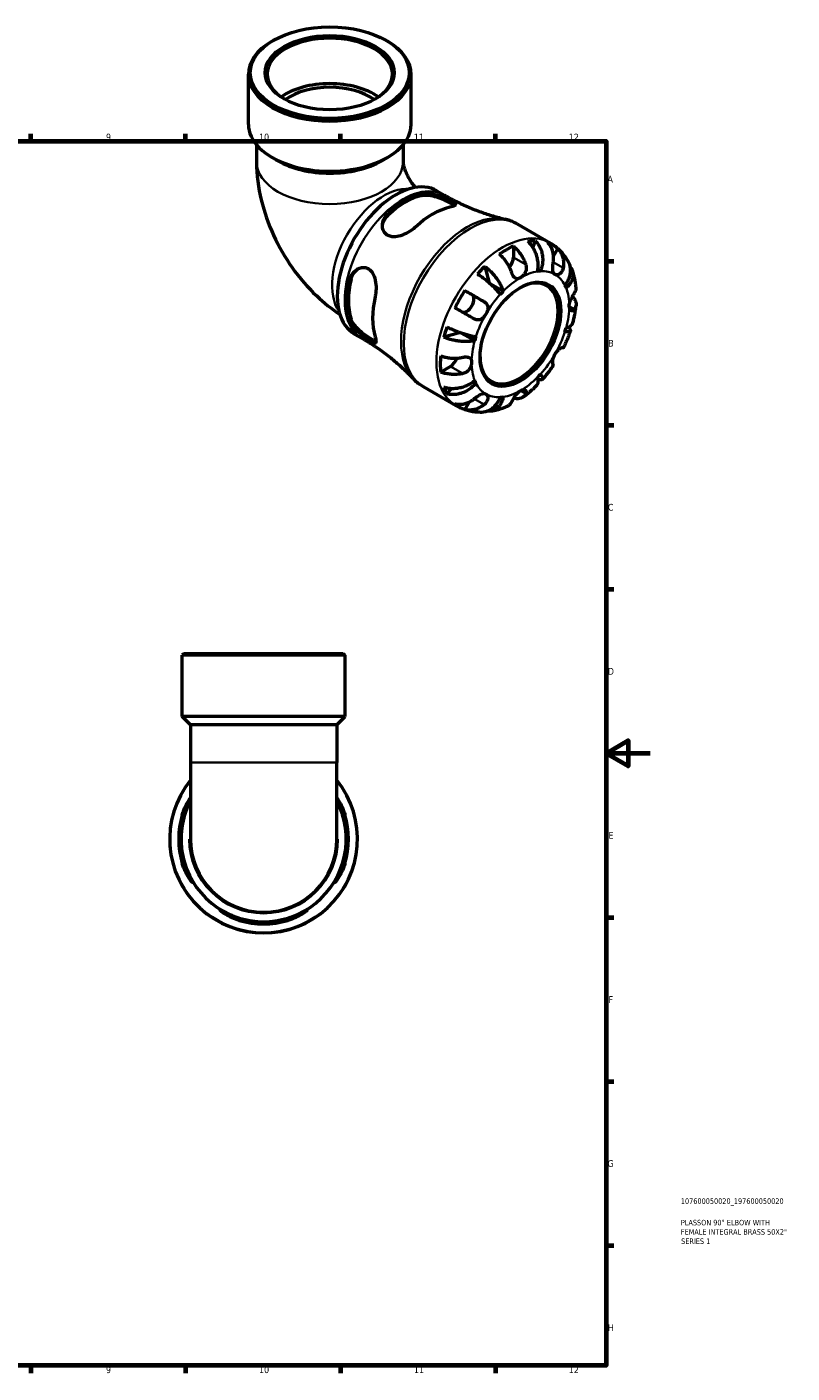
# Model space of a CAD drawing. Header units: millimetres. Extents: x 0 to 905, y -216 to 626.
# Tile 4 of 4: x 559 to 905, y 17 to 626. Entities that reach past the tile are written whole.
import ezdxf

# ---------------------------------------------------------------- set-up
doc = ezdxf.new("R2010")
doc.units = ezdxf.units.MM
for name, color, linetype, lineweight in [('Border (ANSI)', 7, 'Continuous', 70), ('Title (ISO)', 7, 'Continuous', 50), ('Visible (ANSI)', 7, 'Continuous', 50), ('Visible Narrow (ANSI)', 7, 'Continuous', 35)]:
    doc.layers.add(name, color=color, linetype=linetype, lineweight=lineweight)
doc.styles.add('Note Text (ANSI)', font='tahoma.ttf')
doc.styles.add('Note Text (ISO)', font='tahoma.ttf')

# ---------------------------------------------------------------- blocks, each defined once
blk = doc.blocks.new('Borders Default Border')
at = {"layer": 'Border (ANSI)'}
for p, q in [((560.67, 574), (560.67, 577.45)), ((630.75, 574), (630.75, 577.45)), ((700.83, 574), (700.83, 577.45)), ((770.92, 574), (770.92, 577.45)), ((821, 519.75), (824.45, 519.75)), ((821, 445.5), (824.45, 445.5)), ((821, 371.25), (824.45, 371.25)), ((821, 222.75), (824.45, 222.75)), ((821, 148.5), (824.45, 148.5)), ((821, 74.25), (824.45, 74.25)), ((560.67, 20), (560.67, 16.55)), ((630.75, 20), (630.75, 16.55)), ((700.83, 20), (700.83, 16.55)), ((770.92, 20), (770.92, 16.55))]:
    blk.add_line(p, q, dxfattribs=at)
at = {"layer": 'Border (ANSI)', "flags": 128}
for points in [[(20, 20), (20, 574), (821, 574), (821, 20), (20, 20)], [(841, 297), (821, 297), (831, 302.77), (831, 291.23), (821, 297)]]:
    blk.add_lwpolyline(points, dxfattribs=at)
at = {"layer": 'Border (ANSI)', "attachment_point": 7, "style": 'Note Text (ANSI)'}
for s, insert, char_height in [('9', (594.7, 574.34), 3.05), ('10', (663.96, 574.34), 3.048), ('11', (734.04, 574.4), 3.048), ('12', (804.13, 574.4), 3.048), ('A', (821.63, 555.35), 3.05), ('B', (821.99, 481.1), 3.05), ('C', (821.8, 406.8), 3.05), ('D', (821.81, 332.6), 3.05), ('E', (822.05, 258.35), 3.05), ('F', (822.14, 184.1), 3.05), ('G', (821.66, 109.79), 3.05), ('H', (821.81, 35.6), 3.05), ('9', (594.7, 16.49), 3.05), ('10', (663.96, 16.49), 3.048), ('11', (734.04, 16.55), 3.048), ('12', (804.13, 16.55), 3.048)]:
    blk.add_mtext(s, dxfattribs=dict(at, insert=insert, char_height=char_height))
blk = doc.blocks.new('Title Blocks ISO')
at = {"layer": 'Title (ISO)', "color": 232, "true_color": 0xca0064, "style": 'Note Text (ISO)'}
for tag, p in [('PART_NUMBER_001', (33.84, 73.13)), ('DESCRIPTION_001', (33.84, 63.4)), ('DESCRIPTION_002', (33.84, 59.18)), ('DESCRIPTION_003', (33.96, 54.97))]:
    blk.add_attdef(tag, p, '', height=2.5, dxfattribs=at)

msp = doc.modelspace()

# ---------------------------------------------------------------- linework, layer by layer
at = {"layer": 'Visible (ANSI)'}
for p, q in [((670.436, 619.644), (669.833, 619.294)), ((721.51, 619.644), (722.114, 619.294)), ((659.147, 581.669), (659.147, 604.356)), ((732.8, 581.669), (732.8, 604.356)), ((662.829, 572.425), (662.829, 564.685)), ((672.447, 565.215), (669.833, 566.732)), ((719.499, 565.215), (722.114, 566.732)), ((729.117, 572.425), (729.117, 564.685)), ((744.484, 551.6), (747.836, 549.669)), ((780.711, 536.623), (795.494, 528.11)), ((779.058, 526.56), (779.058, 521.424)), ((788.954, 528.972), (787.819, 526.09)), ((799.142, 525.459), (797.239, 522.162)), ((766.118, 517.411), (768.026, 509.978)), ((791.345, 515.221), (790.171, 515.898)), ((757.11, 506.457), (760.251, 504.634)), ((774.442, 506.113), (768.615, 509.468)), ((755.054, 487.434), (747.623, 485.376)), ((707.156, 486.779), (710.508, 484.849)), ((761.565, 483.81), (755.605, 487.242)), ((750.597, 472.128), (746.155, 469.57)), ((762.106, 464.578), (760.929, 465.256)), ((738.293, 462.964), (753.076, 454.45)), ((750.938, 462.203), (748.998, 459.765)), ((759.031, 455.985), (757.11, 452.657)), ((630.061, 342.241), (629.211, 341.391)), ((702.864, 341.391), (629.211, 341.391)), ((629.211, 313.641), (629.211, 341.391)), ((630.061, 342.241), (702.014, 342.241)), ((702.014, 342.241), (702.864, 341.391)), ((702.864, 313.641), (702.864, 341.391)), ((702.864, 313.641), (629.211, 313.641)), ((632.894, 309.959), (629.211, 313.641)), ((699.182, 309.959), (702.864, 313.641)), ((632.894, 309.959), (632.894, 292.867)), ((699.182, 309.959), (632.894, 309.959)), ((699.182, 309.959), (699.182, 292.867)), ((632.894, 292.867), (632.894, 258.241)), ((699.182, 258.241), (699.182, 292.867))]:
    msp.add_line(p, q, dxfattribs=at)
for radius, start, end in [(42.5, 141.247134, 38.752866), (37.4, 152.399161, 27.600839), (38.425, 163.36527, 196.63473), (37.405, 162.897957, 197.102043), (37.405, 342.897957, 17.102043), (38.425, 343.36527, 16.63473), (33.144, 180, 0), (37.405, 252.897957, 287.102043), (38.425, 253.36527, 286.63473)]:
    msp.add_arc((666.038, 258.241), radius, start, end, dxfattribs=at)
for centre, major_axis, ratio in [((695.973, 605.051), (-35.976, 0), 0.5758617), ((695.973, 605.051), (-29.178, 0), 0.5758617), ((782.24, 486.699), (-12.9, -22.401), 0.5780931)]:
    msp.add_ellipse(centre, major_axis=major_axis, ratio=ratio, dxfattribs=at)
for centre, major_axis, ratio, start_param, end_param in [((695.973, 604.356), (-28.328, 0), 0.5758617, 2.3750547, 7.0497232), ((695.973, 604.356), (-36.826, 0), 0.5758617, 5.5016397, 10.2063236), ((695.973, 583.795), (-28.328, 0), 0.5758617, 3.8234189, 5.6013591), ((695.973, 583.795), (-25.495, 0), 0.5758617, 3.8064199, 5.6183581), ((695.973, 581.669), (-36.826, 0), 0.5758617, 0, 3.1415927), ((695.973, 578.658), (33.144, 0), 0.5758617, 3.9231383, 5.5016397), ((725.82, 519.189), (18.664, 32.41), 0.5780931, 0, 3.1415927), ((730.151, 516.695), (18.667, 32.415), 0.5780931, 0.4849775, 1.0819514), ((730.151, 516.695), (18.165, 31.544), 0.5780931, 0.476467, 1.0904619), ((742.526, 509.569), (-19.175, -33.299), 0.5780931, 3.6347263, 4.2153879), ((775.876, 490.364), (21.095, 36.633), 0.5780931, 0.6768107, 0.8901182), ((775.876, 490.364), (21.095, 36.633), 0.5780931, 0.3306277, 0.450903), ((775.876, 490.364), (21.095, 36.633), 0.5780931, 6.1745978, 6.3879054), ((775.876, 519.591), (-2.246, -3.9), 0.5780931, 1.2314921, 2.3542608), ((775.876, 490.364), (21.095, 36.633), 0.5780931, 1.1160259, 1.2363012), ((781.639, 487.045), (12.476, 21.665), 0.5780931, 2.3710544, 7.0537236), ((782.24, 486.699), (15.595, 27.081), 0.5780931, 0.3587599, 0.4227708), ((730.151, 516.695), (18.667, 32.415), 0.5780931, 2.0557738, 2.6527477), ((730.151, 516.695), (18.165, 31.544), 0.5780931, 2.0472634, 2.6612582), ((775.876, 490.364), (21.095, 36.633), 0.5780931, 1.4622089, 1.6755164), ((782.24, 486.699), (-15.595, -27.081), 0.5780931, 4.2857507, 4.3497617), ((782.24, 486.699), (15.595, 27.081), 0.5780931, 5.8565471, 5.920558), ((742.526, 509.569), (-19.175, -33.299), 0.5780931, 5.2055226, 5.7861842), ((758.001, 500.737), (2.246, 3.9), 0.5780931, 3.2061083, 6.2812516), ((775.876, 490.364), (21.095, 36.633), 0.5780931, 1.901424, 2.0216994), ((782.24, 486.699), (15.595, 27.081), 0.5780931, 5.0711489, 5.1351598), ((782.24, 486.699), (-15.595, -27.081), 0.5780931, 5.0711489, 5.1351598), ((775.876, 490.364), (21.095, 36.633), 0.5780931, 2.247607, 2.4609145), ((750.597, 475.807), (-2.246, -3.9), 0.5780931, 0.7834645, 1.9135438), ((782.24, 486.699), (-15.595, -27.081), 0.5780931, 5.8565471, 5.920558), ((782.24, 486.699), (15.595, 27.081), 0.5780931, 4.2857507, 4.3497617), ((775.876, 490.364), (-21.095, -36.633), 0.5780931, 5.8284149, 5.9486902), ((782.24, 486.699), (-15.595, -27.081), 0.5780931, 0.3587599, 0.4227708), ((775.876, 490.364), (-21.095, -36.633), 0.5780931, 6.1745978, 6.3879054)]:
    msp.add_ellipse(centre, major_axis=major_axis, ratio=ratio, start_param=start_param, end_param=end_param, dxfattribs=at)
for points, knots in [([(662.829, 564.685), (662.829, 558.719), (663.618, 552.989), (666.295, 541.922), (668.193, 536.585), (672.916, 526.35), (675.742, 521.455), (682.245, 512.247), (685.919, 507.935), (693.25, 500.959), (696.729, 498.14), (700.547, 495.632)], [3.1415927, 3.1415927, 3.1415927, 3.1415927, 3.4557519, 3.4557519, 3.7699112, 3.7699112, 4.0840704, 4.0840704, 4.3982297, 4.3982297, 4.6423779, 4.6423779, 4.6423779, 4.6423779]), ([(729.117, 564.687), (729.117, 564.687), (729.119, 564.544), (729.182, 564.035), (729.242, 563.666), (729.45, 562.758), (729.599, 562.216), (730.001, 561.004), (730.26, 560.329), (730.887, 558.906), (731.26, 558.157), (732.09, 556.672), (732.55, 555.938), (733.492, 554.582), (733.975, 553.957), (734.53, 553.306), (734.619, 553.204), (734.706, 553.105)], [3.1500408, 3.1500408, 3.1500408, 3.1500408, 3.2924966, 3.2924966, 3.4371837, 3.4371837, 3.5850662, 3.5850662, 3.7405709, 3.7405709, 3.9037574, 3.9037574, 4.0707067, 4.0707067, 4.2352891, 4.2352891, 4.2667158, 4.2667158, 4.2667158, 4.2667158]), ([(737.929, 550.403), (738.255, 550.475), (738.605, 550.523), (739.835, 550.61), (740.796, 550.544), (742.961, 550.184), (744.178, 549.858), (746.314, 549.145), (747.231, 548.793), (748.77, 548.146), (749.399, 547.862), (750.54, 547.312), (751.036, 547.053), (751.987, 546.502), (752.369, 546.231), (752.904, 545.669), (752.945, 545.398), (752.538, 544.906), (752.108, 544.68), (751.126, 544.355), (750.741, 544.249), (750.304, 544.148)], [-3.0432113, -3.0432113, -3.0432113, -3.0432113, -2.8981948, -2.8981948, -2.5610378, -2.5610378, -2.1775655, -2.1775655, -1.8826405, -1.8826405, -1.6526804, -1.6526804, -1.4206498, -1.4206498, -1.1178902, -1.1178902, -0.7201261, -0.7201261, -0.3378687, -0.3378687, -0.1434595, -0.1434595, -0.1434595, -0.1434595]), ([(737.929, 549.542), (738.739, 549.711), (739.754, 549.737), (741.958, 549.475), (743.148, 549.19), (745.31, 548.505), (746.435, 548.069), (748.54, 547.126), (749.52, 546.623), (751.087, 545.721), (751.752, 545.276), (752.223, 544.861), (752.254, 544.833), (752.283, 544.806)], [1.3342662, 1.3342662, 1.3342662, 1.3342662, 1.694537, 1.694537, 2.0548079, 2.0548079, 2.3873007, 2.3873007, 2.7197935, 2.7197935, 3.0522863, 3.0522863, 3.07631, 3.07631, 3.07631, 3.07631]), ([(747.836, 549.669), (749.614, 548.645), (751.423, 547.674), (755.078, 545.849), (756.924, 544.995), (760.628, 543.412), (762.485, 542.682), (766.185, 541.351), (768.028, 540.748), (771.676, 539.669), (773.481, 539.192), (775.254, 538.774)], [5.49972085, 5.49972085, 5.49972085, 5.49972085, 5.53406786, 5.53406786, 5.56841487, 5.56841487, 5.60276187, 5.60276187, 5.63710888, 5.63710888, 5.67145589, 5.67145589, 5.67145589, 5.67145589]), ([(734.747, 535.19), (734.355, 534.828), (733.928, 534.475), (732.567, 533.453), (731.563, 532.832), (729.427, 531.763), (728.288, 531.326), (726.162, 530.825), (725.171, 530.727), (723.57, 530.888), (722.94, 531.058), (721.847, 531.6), (721.39, 531.952), (720.554, 532.909), (720.226, 533.538), (719.765, 535.156), (719.743, 536.179), (720.156, 538.248), (720.613, 539.292), (721.608, 540.661), (721.97, 541.069), (722.373, 541.445)], [-3.0728185, -3.0728185, -3.0728185, -3.0728185, -2.8979189, -2.8979189, -2.5471906, -2.5471906, -2.1792349, -2.1792349, -1.8502715, -1.8502715, -1.6094546, -1.6094546, -1.384018, -1.384018, -1.1093647, -1.1093647, -0.7386253, -0.7386253, -0.3505366, -0.3505366, -0.1706275, -0.1706275, -0.1706275, -0.1706275]), ([(719.829, 535.379), (719.888, 536.19), (720.09, 537.041), (720.883, 538.87), (721.564, 539.821), (722.373, 540.584)], [0.73999796, 0.73999796, 0.73999796, 0.73999796, 1.02525645, 1.02525645, 1.38552734, 1.38552734, 1.38552734, 1.38552734]), ([(780.711, 536.623), (780.37, 536.82), (780.023, 537.006), (779.319, 537.357), (778.962, 537.522), (778.24, 537.831), (777.874, 537.975), (777.136, 538.241), (776.764, 538.363), (776.013, 538.585), (775.635, 538.685), (775.254, 538.774)], [5.49972085, 5.49972085, 5.49972085, 5.49972085, 5.53406786, 5.53406786, 5.56841487, 5.56841487, 5.60276187, 5.60276187, 5.63710888, 5.63710888, 5.67145589, 5.67145589, 5.67145589, 5.67145589]), ([(779.058, 526.56), (779.567, 526.146), (780.064, 525.678), (780.958, 524.734), (781.434, 524.17), (782.324, 522.968), (782.737, 522.33), (783.432, 521.123), (783.778, 520.443), (784.303, 519.228), (784.503, 518.697), (784.668, 518.193)], [0.21343841, 0.21343841, 0.21343841, 0.21343841, 0.41559978, 0.41559978, 0.62400044, 0.62400044, 0.8324011, 0.8324011, 1.04178819, 1.04178819, 1.20124236, 1.20124236, 1.20124236, 1.20124236]), ([(790.039, 515.094), (790.163, 515.719), (790.249, 516.429), (790.304, 517.885), (790.273, 518.632), (790.124, 520.001), (789.994, 520.75), (789.622, 522.221), (789.381, 522.945), (788.86, 524.224), (788.534, 524.899), (787.793, 526.164), (787.379, 526.755), (786.577, 527.739), (786.119, 528.224), (785.635, 528.65)], [5.0161165, 5.0161165, 5.0161165, 5.0161165, 5.2257877, 5.2257877, 5.4354588, 5.4354588, 5.6443437, 5.6443437, 5.8532286, 5.8532286, 6.0615671, 6.0615671, 6.2699056, 6.2699056, 6.472482, 6.472482, 6.472482, 6.472482]), ([(788.954, 528.972), (789.411, 528.543), (789.83, 528.054), (790.536, 527.061), (790.885, 526.464), (791.473, 525.183), (791.711, 524.501), (792.052, 523.204), (792.187, 522.47), (792.329, 520.976), (792.336, 520.215), (792.25, 518.824), (792.149, 518.064), (791.822, 516.581), (791.596, 515.858), (791.345, 515.221)], [0.2134337, 0.2134337, 0.2134337, 0.2134337, 0.41601, 0.41601, 0.6243485, 0.6243485, 0.832687, 0.832687, 1.0415719, 1.0415719, 1.2504568, 1.2504568, 1.4601279, 1.4601279, 1.6697991, 1.6697991, 1.6697991, 1.6697991]), ([(797.111, 519.4), (797.196, 519.928), (797.25, 520.483), (797.283, 521.752), (797.232, 522.461), (797.03, 523.716), (796.862, 524.377), (796.394, 525.62), (796.095, 526.202), (795.463, 527.171), (795.078, 527.65), (794.642, 528.071)], [5.50227189, 5.50227189, 5.50227189, 5.50227189, 5.66172607, 5.66172607, 5.87111315, 5.87111315, 6.07951382, 6.07951382, 6.28791448, 6.28791448, 6.49007585, 6.49007585, 6.49007585, 6.49007585]), ([(804.017, 519.313), (803.628, 520.018), (803.203, 520.708), (802.278, 522.049), (801.779, 522.7), (800.706, 523.952), (800.133, 524.553), (798.917, 525.691), (798.274, 526.229), (796.927, 527.228), (796.223, 527.69), (795.494, 528.11)], [5.16364293, 5.16364293, 5.16364293, 5.16364293, 5.23085852, 5.23085852, 5.2980741, 5.2980741, 5.36528969, 5.36528969, 5.43250527, 5.43250527, 5.49972085, 5.49972085, 5.49972085, 5.49972085]), ([(799.142, 525.459), (799.578, 525.038), (799.963, 524.56), (800.595, 523.59), (800.894, 523.009), (801.362, 521.766), (801.53, 521.104), (801.732, 519.85), (801.783, 519.141), (801.75, 517.872), (801.696, 517.317), (801.611, 516.788)], [0.21343841, 0.21343841, 0.21343841, 0.21343841, 0.41559978, 0.41559978, 0.62400044, 0.62400044, 0.8324011, 0.8324011, 1.04178819, 1.04178819, 1.20124236, 1.20124236, 1.20124236, 1.20124236]), ([(778.304, 514.529), (778.139, 515.033), (777.939, 515.563), (777.414, 516.778), (777.068, 517.459), (776.373, 518.665), (775.96, 519.303), (775.071, 520.505), (774.594, 521.07), (773.7, 522.014), (773.203, 522.481), (772.694, 522.895)], [5.50227189, 5.50227189, 5.50227189, 5.50227189, 5.66172607, 5.66172607, 5.87111315, 5.87111315, 6.07951382, 6.07951382, 6.28791448, 6.28791448, 6.49007585, 6.49007585, 6.49007585, 6.49007585]), ([(784.668, 518.193), (784.737, 517.983), (784.791, 517.767), (784.868, 517.328), (784.891, 517.107), (784.906, 516.602), (784.889, 516.32), (784.769, 515.535), (784.612, 515.046), (784.14, 514.084), (783.82, 513.63), (783.079, 512.826), (782.661, 512.49), (782.24, 512.248)], [-0.72877811, -0.72877811, -0.72877811, -0.72877811, -0.65864576, -0.65864576, -0.58948737, -0.58948737, -0.50282865, -0.50282865, -0.34782332, -0.34782332, -0.17870564, -0.17870564, 0, 0, 0, 0]), ([(797.865, 513.762), (797.695, 513.861), (797.544, 513.994), (797.279, 514.331), (797.167, 514.54), (796.965, 515.105), (796.895, 515.481), (796.83, 516.303), (796.833, 516.736), (796.875, 517.505), (796.903, 517.827), (796.974, 518.463), (797.015, 518.773), (797.077, 519.187), (797.094, 519.294), (797.111, 519.4)], [0, 0, 0, 0, 0.10230486, 0.10230486, 0.2116531, 0.2116531, 0.35868741, 0.35868741, 0.49861539, 0.49861539, 0.59613895, 0.59613895, 0.69034298, 0.69034298, 0.72355027, 0.72355027, 0.72355027, 0.72355027]), ([(802.374, 508.821), (802.8, 509.356), (803.217, 509.969), (803.918, 511.234), (804.203, 511.887), (804.612, 513.092), (804.774, 513.754), (804.948, 515.064), (804.96, 515.713), (804.865, 516.867), (804.75, 517.479), (804.417, 518.503), (804.229, 518.929), (804.017, 519.313)], [5.0161165, 5.0161165, 5.0161165, 5.0161165, 5.2257877, 5.2257877, 5.4354588, 5.4354588, 5.6443437, 5.6443437, 5.8532286, 5.8532286, 6.0615671, 6.0615671, 6.2218679, 6.2218679, 6.2218679, 6.2218679]), ([(704.871, 511.13), (704.971, 511.565), (705.103, 511.986), (705.642, 513.33), (706.178, 514.17), (707.571, 515.66), (708.461, 516.267), (710.147, 516.881), (710.911, 516.992), (712.241, 516.854), (712.802, 516.681), (713.85, 516.104), (714.323, 515.705), (715.278, 514.572), (715.706, 513.79), (716.463, 511.781), (716.72, 510.499), (716.947, 507.923), (716.929, 506.629), (716.723, 504.761), (716.622, 504.151), (716.492, 503.571)], [-3.0432113, -3.0432113, -3.0432113, -3.0432113, -2.8981948, -2.8981948, -2.5610378, -2.5610378, -2.1775655, -2.1775655, -1.8826405, -1.8826405, -1.6526804, -1.6526804, -1.4206498, -1.4206498, -1.1178902, -1.1178902, -0.7201261, -0.7201261, -0.3378687, -0.3378687, -0.1434595, -0.1434595, -0.1434595, -0.1434595]), ([(705.616, 511.559), (705.873, 512.643), (706.357, 513.71), (707.549, 515.319), (708.191, 515.924), (708.87, 516.384)], [1.33426616, 1.33426616, 1.33426616, 1.33426616, 1.69453705, 1.69453705, 1.98173913, 1.98173913, 1.98173913, 1.98173913]), ([(773.135, 504.735), (772.884, 505.082), (772.562, 505.49), (771.816, 506.355), (771.392, 506.812), (770.552, 507.671), (770.059, 508.152), (769.011, 509.124), (768.455, 509.615), (767.407, 510.505), (766.818, 510.986), (765.626, 511.918), (765.022, 512.368), (763.939, 513.145), (763.361, 513.542), (762.798, 513.909)], [5.0161165, 5.0161165, 5.0161165, 5.0161165, 5.2257877, 5.2257877, 5.4354588, 5.4354588, 5.6443437, 5.6443437, 5.8532286, 5.8532286, 6.0615671, 6.0615671, 6.2699056, 6.2699056, 6.472482, 6.472482, 6.472482, 6.472482]), ([(766.118, 517.411), (766.654, 517.015), (767.191, 516.575), (768.179, 515.698), (768.718, 515.179), (769.757, 514.086), (770.257, 513.511), (771.126, 512.432), (771.575, 511.829), (772.394, 510.615), (772.764, 510.004), (773.369, 508.898), (773.66, 508.301), (774.134, 507.149), (774.318, 506.595), (774.442, 506.113)], [0.2134337, 0.2134337, 0.2134337, 0.2134337, 0.41601, 0.41601, 0.6243485, 0.6243485, 0.832687, 0.832687, 1.0415719, 1.0415719, 1.2504568, 1.2504568, 1.4601279, 1.4601279, 1.6697991, 1.6697991, 1.6697991, 1.6697991]), ([(782.24, 512.248), (781.944, 512.077), (781.65, 511.955), (781.018, 511.803), (780.687, 511.799), (780.093, 511.955), (779.829, 512.099), (779.372, 512.497), (779.177, 512.73), (778.886, 513.181), (778.782, 513.369), (778.597, 513.753), (778.515, 513.945), (778.391, 514.27), (778.346, 514.398), (778.304, 514.529)], [0, 0, 0, 0, 0.1255823, 0.1255823, 0.27758688, 0.27758688, 0.41565829, 0.41565829, 0.53558864, 0.53558864, 0.6106285, 0.6106285, 0.67830711, 0.67830711, 0.7205994, 0.7205994, 0.7205994, 0.7205994]), ([(801.611, 516.788), (801.589, 516.655), (801.563, 516.523), (801.463, 516.104), (801.372, 515.825), (801.135, 515.284), (800.989, 515.027), (800.583, 514.467), (800.307, 514.197), (799.648, 513.747), (799.266, 513.604), (798.518, 513.52), (798.163, 513.59), (797.865, 513.762)], [-0.72474413, -0.72474413, -0.72474413, -0.72474413, -0.68292689, -0.68292689, -0.58946764, -0.58946764, -0.49014387, -0.49014387, -0.34933517, -0.34933517, -0.17856496, -0.17856496, 0, 0, 0, 0]), ([(804.782, 517.213), (804.917, 517.044), (805.04, 516.874), (805.42, 516.285), (805.654, 515.798), (805.967, 514.781), (806.046, 514.251), (806.067, 513.261), (806.01, 512.711), (805.741, 511.611), (805.528, 511.062), (805.022, 510.073), (804.682, 509.542), (803.868, 508.526), (803.394, 508.04), (802.915, 507.622)], [0.3325797, 0.3325797, 0.3325797, 0.3325797, 0.41601, 0.41601, 0.6243485, 0.6243485, 0.832687, 0.832687, 1.0415719, 1.0415719, 1.2504568, 1.2504568, 1.4601279, 1.4601279, 1.6697991, 1.6697991, 1.6697991, 1.6697991]), ([(807.429, 507.99), (807.375, 508.505), (807.31, 509.019), (807.157, 510.042), (807.069, 510.552), (806.868, 511.568), (806.755, 512.074), (806.505, 513.08), (806.367, 513.58), (806.064, 514.575), (805.899, 515.07), (805.72, 515.56)], [4.82600357, 4.82600357, 4.82600357, 4.82600357, 4.87035725, 4.87035725, 4.91471093, 4.91471093, 4.95906462, 4.95906462, 5.0034183, 5.0034183, 5.04777198, 5.04777198, 5.04777198, 5.04777198]), ([(757.11, 506.457), (757.693, 506.121), (758.301, 505.771), (759.457, 505.104), (760.111, 504.726), (761.423, 503.969), (762.08, 503.59), (763.268, 502.903), (763.909, 502.533), (764.992, 501.907), (765.446, 501.644), (765.861, 501.404)], [0.21343841, 0.21343841, 0.21343841, 0.21343841, 0.41559978, 0.41559978, 0.62400044, 0.62400044, 0.8324011, 0.8324011, 1.04178819, 1.04178819, 1.20124236, 1.20124236, 1.20124236, 1.20124236]), ([(806.765, 505.37), (806.954, 505.669), (807.113, 505.991), (807.377, 506.748), (807.448, 507.186), (807.45, 507.719), (807.443, 507.853), (807.428, 507.99)], [5.50227189, 5.50227189, 5.50227189, 5.50227189, 5.66172607, 5.66172607, 5.87111315, 5.87111315, 5.93913111, 5.93913111, 5.93913111, 5.93913111]), ([(765.861, 501.404), (765.965, 501.344), (766.066, 501.279), (766.38, 501.057), (766.576, 500.884), (766.926, 500.487), (767.076, 500.262), (767.359, 499.673), (767.455, 499.296), (767.516, 498.405), (767.45, 497.892), (767.15, 496.826), (766.913, 496.282), (766.615, 495.767)], [-0.72474413, -0.72474413, -0.72474413, -0.72474413, -0.68292689, -0.68292689, -0.58946764, -0.58946764, -0.49014387, -0.49014387, -0.34933517, -0.34933517, -0.17856496, -0.17856496, 0, 0, 0, 0]), ([(804.337, 499.424), (804.337, 499.752), (804.376, 500.1), (804.53, 500.858), (804.653, 501.265), (805.008, 502.211), (805.257, 502.739), (805.691, 503.568), (805.865, 503.878), (806.163, 504.39), (806.287, 504.598), (806.529, 504.994), (806.644, 505.178), (806.754, 505.353), (806.759, 505.361), (806.765, 505.37)], [-3.12621297, -3.12621297, -3.12621297, -3.12621297, -3.00592131, -3.00592131, -2.87295675, -2.87295675, -2.69789372, -2.69789372, -2.58338701, -2.58338701, -2.49547573, -2.49547573, -2.40310236, -2.40310236, -2.39831682, -2.39831682, -2.39831682, -2.39831682]), ([(805.748, 503.666), (806.087, 503.352), (806.375, 503.025), (806.864, 502.342), (807.09, 501.923), (807.383, 501.067), (807.45, 500.63), (807.448, 499.828), (807.377, 499.39), (807.113, 498.633), (806.954, 498.311), (806.765, 498.012)], [0.23899129, 0.23899129, 0.23899129, 0.23899129, 0.41559978, 0.41559978, 0.62400044, 0.62400044, 0.8324011, 0.8324011, 1.04178819, 1.04178819, 1.20124236, 1.20124236, 1.20124236, 1.20124236]), ([(805.995, 491.886), (806.134, 492.418), (806.264, 492.951), (806.509, 494.017), (806.622, 494.551), (806.832, 495.618), (806.929, 496.152), (807.104, 497.219), (807.182, 497.753), (807.321, 498.82), (807.381, 499.353), (807.432, 499.886)], [4.37131068, 4.37131068, 4.37131068, 4.37131068, 4.41626876, 4.41626876, 4.46122684, 4.46122684, 4.50618492, 4.50618492, 4.551143, 4.551143, 4.59610108, 4.59610108, 4.59610108, 4.59610108]), ([(716.908, 483.508), (716.865, 483.521), (716.821, 483.534), (716.22, 483.733), (715.501, 484.084), (714.718, 484.535), (713.934, 484.987), (713.007, 485.583), (711.138, 486.933), (710.198, 487.689), (708.525, 489.22), (707.684, 490.11), (706.357, 491.891), (705.873, 492.785), (705.616, 493.573)], [-0.3591413, -0.3591413, -0.3591413, -0.3591413, -0.3324928, -0.3324928, 0, 0, 0, 0.3324928, 0.3324928, 0.6649856, 0.6649856, 1.0252564, 1.0252564, 1.3855273, 1.3855273, 1.3855273, 1.3855273]), ([(761.361, 493.61), (760.946, 493.85), (760.492, 494.113), (759.409, 494.739), (758.768, 495.109), (757.58, 495.795), (756.923, 496.175), (755.611, 496.932), (754.957, 497.31), (753.801, 497.977), (753.193, 498.327), (752.61, 498.663)], [5.50227189, 5.50227189, 5.50227189, 5.50227189, 5.66172607, 5.66172607, 5.87111315, 5.87111315, 6.07951382, 6.07951382, 6.28791448, 6.28791448, 6.49007585, 6.49007585, 6.49007585, 6.49007585]), ([(766.615, 495.767), (766.445, 495.471), (766.256, 495.188), (765.831, 494.64), (765.595, 494.38), (765.006, 493.841), (764.645, 493.592), (763.902, 493.253), (763.529, 493.159), (762.884, 493.128), (762.619, 493.152), (762.104, 493.269), (761.856, 493.358), (761.528, 493.517), (761.444, 493.562), (761.361, 493.61)], [0, 0, 0, 0, 0.10230486, 0.10230486, 0.2116531, 0.2116531, 0.35868741, 0.35868741, 0.49861539, 0.49861539, 0.59613895, 0.59613895, 0.69034298, 0.69034298, 0.72355027, 0.72355027, 0.72355027, 0.72355027]), ([(806.765, 498.012), (806.706, 497.919), (806.645, 497.834), (806.471, 497.628), (806.355, 497.522), (806.097, 497.352), (805.955, 497.296), (805.593, 497.242), (805.374, 497.291), (804.933, 497.564), (804.725, 497.817), (804.422, 498.504), (804.337, 498.938), (804.337, 499.424)], [-0.71968867, -0.71968867, -0.71968867, -0.71968867, -0.66913349, -0.66913349, -0.58448293, -0.58448293, -0.49008499, -0.49008499, -0.34765985, -0.34765985, -0.17827673, -0.17827673, 0, 0, 0, 0]), ([(716.492, 485.585), (716.609, 485.198), (716.702, 484.845), (716.907, 483.893), (716.944, 483.414), (716.8, 482.759), (716.609, 482.6), (715.979, 482.629), (715.568, 482.781), (714.626, 483.282), (714.163, 483.564), (713.146, 484.236), (712.612, 484.609), (711.363, 485.533), (710.654, 486.089), (709.02, 487.476), (708.122, 488.324), (706.534, 490.096), (705.857, 491.023), (705.168, 492.34), (704.995, 492.749), (704.871, 493.144)], [-3.0728185, -3.0728185, -3.0728185, -3.0728185, -2.8979189, -2.8979189, -2.5471906, -2.5471906, -2.1792349, -2.1792349, -1.8502715, -1.8502715, -1.6094546, -1.6094546, -1.384018, -1.384018, -1.1093647, -1.1093647, -0.7386253, -0.7386253, -0.3505366, -0.3505366, -0.1706275, -0.1706275, -0.1706275, -0.1706275]), ([(748.998, 490.006), (749.598, 489.703), (750.231, 489.402), (751.446, 488.853), (752.138, 488.556), (753.541, 487.99), (754.252, 487.72), (755.546, 487.257), (756.249, 487.021), (757.615, 486.597), (758.277, 486.409), (759.439, 486.11), (760.046, 485.97), (761.167, 485.754), (761.68, 485.677), (762.106, 485.632)], [0.2134337, 0.2134337, 0.2134337, 0.2134337, 0.41601, 0.41601, 0.6243485, 0.6243485, 0.832687, 0.832687, 1.0415719, 1.0415719, 1.2504568, 1.2504568, 1.4601279, 1.4601279, 1.6697991, 1.6697991, 1.6697991, 1.6697991]), ([(801.768, 480.563), (802.013, 481.064), (802.251, 481.568), (802.714, 482.581), (802.938, 483.09), (803.373, 484.112), (803.583, 484.625), (803.989, 485.655), (804.185, 486.172), (804.562, 487.209), (804.743, 487.729), (804.916, 488.25)], [4.04637386, 4.04637386, 4.04637386, 4.04637386, 4.09079781, 4.09079781, 4.13522176, 4.13522176, 4.17964571, 4.17964571, 4.22406965, 4.22406965, 4.2684936, 4.2684936, 4.2684936, 4.2684936]), ([(803.849, 489.904), (804.129, 489.667), (804.379, 489.424), (804.75, 488.973), (804.865, 488.767), (804.96, 488.43), (804.948, 488.268), (804.774, 488.006), (804.612, 487.906), (804.203, 487.771), (803.918, 487.725), (803.217, 487.701), (802.8, 487.722), (802.374, 487.766)], [0.4227025, 0.4227025, 0.4227025, 0.4227025, 0.6243485, 0.6243485, 0.832687, 0.832687, 1.0415719, 1.0415719, 1.2504568, 1.2504568, 1.4601279, 1.4601279, 1.6697991, 1.6697991, 1.6697991, 1.6697991]), ([(802.915, 489.589), (803.394, 489.721), (803.868, 489.894), (804.682, 490.298), (805.022, 490.529), (805.528, 490.991), (805.741, 491.263), (805.926, 491.663), (805.965, 491.774), (805.994, 491.886)], [5.01611651, 5.01611651, 5.01611651, 5.01611651, 5.22578768, 5.22578768, 5.43545884, 5.43545884, 5.64434374, 5.64434374, 5.72233752, 5.72233752, 5.72233752, 5.72233752]), ([(733.694, 466.603), (732.443, 467.928), (731.124, 469.249), (728.36, 471.862), (726.913, 473.154), (723.904, 475.686), (722.341, 476.926), (719.113, 479.334), (717.448, 480.502), (714.035, 482.748), (712.287, 483.825), (710.508, 484.849)], [2.18639316, 2.18639316, 2.18639316, 2.18639316, 2.22074017, 2.22074017, 2.25508718, 2.25508718, 2.28943418, 2.28943418, 2.32378119, 2.32378119, 2.3581282, 2.3581282, 2.3581282, 2.3581282]), ([(761.565, 483.81), (761.087, 483.677), (760.515, 483.561), (759.282, 483.398), (758.62, 483.352), (757.361, 483.325), (756.648, 483.34), (755.187, 483.444), (754.44, 483.531), (753.071, 483.745), (752.324, 483.89), (750.857, 484.243), (750.138, 484.45), (748.884, 484.866), (748.234, 485.111), (747.623, 485.376)], [5.0161165, 5.0161165, 5.0161165, 5.0161165, 5.2257877, 5.2257877, 5.4354588, 5.4354588, 5.6443437, 5.6443437, 5.8532286, 5.8532286, 6.0615671, 6.0615671, 6.2699056, 6.2699056, 6.472482, 6.472482, 6.472482, 6.472482]), ([(746.155, 476.927), (746.768, 476.695), (747.422, 476.499), (748.687, 476.198), (749.415, 476.068), (750.901, 475.899), (751.66, 475.861), (753.052, 475.862), (753.814, 475.903), (755.129, 476.055), (755.688, 476.147), (756.207, 476.255)], [0.21343841, 0.21343841, 0.21343841, 0.21343841, 0.41559978, 0.41559978, 0.62400044, 0.62400044, 0.8324011, 0.8324011, 1.04178819, 1.04178819, 1.20124236, 1.20124236, 1.20124236, 1.20124236]), ([(756.207, 476.255), (756.367, 476.289), (756.527, 476.318), (756.948, 476.382), (757.205, 476.407), (757.726, 476.425), (757.987, 476.413), (758.595, 476.324), (758.913, 476.219), (759.497, 475.863), (759.733, 475.594), (760.061, 474.893), (760.143, 474.46), (760.143, 473.974)], [-0.71968867, -0.71968867, -0.71968867, -0.71968867, -0.66913349, -0.66913349, -0.58448293, -0.58448293, -0.49008499, -0.49008499, -0.34765985, -0.34765985, -0.17827673, -0.17827673, 0, 0, 0, 0]), ([(797.111, 472.863), (797.089, 472.876), (797.068, 472.894), (797.004, 472.973), (796.964, 473.057), (796.895, 473.291), (796.868, 473.445), (796.831, 473.893), (796.833, 474.214), (796.914, 475.022), (797.008, 475.519), (797.334, 476.571), (797.568, 477.116), (797.865, 477.632)], [-0.72474413, -0.72474413, -0.72474413, -0.72474413, -0.68292689, -0.68292689, -0.58946764, -0.58946764, -0.49014387, -0.49014387, -0.34933517, -0.34933517, -0.17856496, -0.17856496, 0, 0, 0, 0]), ([(797.865, 477.632), (798.036, 477.927), (798.225, 478.21), (798.647, 478.76), (798.879, 479.022), (799.438, 479.578), (799.765, 479.847), (800.366, 480.268), (800.637, 480.421), (801.029, 480.597), (801.169, 480.645), (801.397, 480.694), (801.485, 480.697), (801.574, 480.675), (801.594, 480.668), (801.611, 480.658)], [0, 0, 0, 0, 0.10230486, 0.10230486, 0.2116531, 0.2116531, 0.35868741, 0.35868741, 0.49861539, 0.49861539, 0.59613895, 0.59613895, 0.69034298, 0.69034298, 0.72355027, 0.72355027, 0.72355027, 0.72355027]), ([(801.611, 480.658), (801.696, 480.607), (801.75, 480.575), (801.783, 480.553), (801.732, 480.582), (801.61, 480.65), (801.587, 480.664), (801.561, 480.678)], [5.50227189, 5.50227189, 5.50227189, 5.50227189, 5.66172607, 5.66172607, 5.87111315, 5.87111315, 5.91357664, 5.91357664, 5.91357664, 5.91357664]), ([(756.207, 468.897), (755.688, 468.789), (755.129, 468.697), (753.814, 468.545), (753.052, 468.504), (751.66, 468.503), (750.901, 468.541), (749.415, 468.71), (748.687, 468.84), (747.422, 469.141), (746.768, 469.337), (746.155, 469.57)], [5.50227189, 5.50227189, 5.50227189, 5.50227189, 5.66172607, 5.66172607, 5.87111315, 5.87111315, 6.07951382, 6.07951382, 6.28791448, 6.28791448, 6.49007585, 6.49007585, 6.49007585, 6.49007585]), ([(760.143, 473.974), (760.143, 473.647), (760.106, 473.298), (759.945, 472.544), (759.815, 472.14), (759.401, 471.229), (759.085, 470.739), (758.434, 470.035), (758.148, 469.789), (757.599, 469.422), (757.349, 469.287), (756.816, 469.059), (756.536, 468.97), (756.236, 468.904), (756.221, 468.901), (756.207, 468.897)], [-3.12621297, -3.12621297, -3.12621297, -3.12621297, -3.00592131, -3.00592131, -2.87295675, -2.87295675, -2.69789372, -2.69789372, -2.58338701, -2.58338701, -2.49547573, -2.49547573, -2.40310236, -2.40310236, -2.39831682, -2.39831682, -2.39831682, -2.39831682]), ([(792.186, 466.201), (792.551, 466.612), (792.91, 467.028), (793.62, 467.873), (793.97, 468.301), (794.658, 469.167), (794.998, 469.605), (795.665, 470.492), (795.994, 470.941), (796.64, 471.848), (796.957, 472.306), (797.268, 472.769)], [3.58550183, 3.58550183, 3.58550183, 3.58550183, 3.62992429, 3.62992429, 3.67434675, 3.67434675, 3.71876921, 3.71876921, 3.76319168, 3.76319168, 3.80761414, 3.80761414, 3.80761414, 3.80761414]), ([(797.268, 472.769), (797.269, 472.769), (797.267, 472.77), (797.25, 472.781), (797.196, 472.813), (797.111, 472.863)], [1.01112418, 1.01112418, 1.01112418, 1.01112418, 1.04178819, 1.04178819, 1.20124236, 1.20124236, 1.20124236, 1.20124236]), ([(733.694, 466.603), (733.962, 466.319), (734.238, 466.042), (734.807, 465.504), (735.1, 465.243), (735.7, 464.738), (736.008, 464.494), (736.638, 464.024), (736.96, 463.799), (737.617, 463.366), (737.952, 463.16), (738.293, 462.964)], [2.18639316, 2.18639316, 2.18639316, 2.18639316, 2.22074017, 2.22074017, 2.25508718, 2.25508718, 2.28943418, 2.28943418, 2.32378119, 2.32378119, 2.3581282, 2.3581282, 2.3581282, 2.3581282]), ([(747.623, 462.811), (748.234, 462.606), (748.884, 462.452), (750.138, 462.251), (750.857, 462.189), (752.324, 462.181), (753.071, 462.236), (754.44, 462.425), (755.187, 462.578), (756.648, 462.992), (757.361, 463.253), (758.62, 463.808), (759.282, 464.154), (760.515, 464.929), (761.087, 465.358), (761.565, 465.777)], [0.2134337, 0.2134337, 0.2134337, 0.2134337, 0.41601, 0.41601, 0.6243485, 0.6243485, 0.832687, 0.832687, 1.0415719, 1.0415719, 1.2504568, 1.2504568, 1.4601279, 1.4601279, 1.6697991, 1.6697991, 1.6697991, 1.6697991]), ([(762.106, 464.578), (761.68, 464.042), (761.167, 463.486), (760.046, 462.461), (759.439, 461.994), (758.277, 461.223), (757.615, 460.849), (756.249, 460.225), (755.546, 459.974), (754.252, 459.62), (753.541, 459.484), (752.138, 459.351), (751.446, 459.355), (750.231, 459.468), (749.598, 459.584), (748.998, 459.765)], [5.0161165, 5.0161165, 5.0161165, 5.0161165, 5.2257877, 5.2257877, 5.4354588, 5.4354588, 5.6443437, 5.6443437, 5.8532286, 5.8532286, 6.0615671, 6.0615671, 6.2699056, 6.2699056, 6.472482, 6.472482, 6.472482, 6.472482]), ([(783.366, 458.211), (783.802, 458.521), (784.234, 458.839), (785.089, 459.492), (785.512, 459.826), (786.349, 460.511), (786.763, 460.861), (787.582, 461.576), (787.987, 461.941), (788.789, 462.685), (789.185, 463.064), (789.576, 463.45)], [3.25784192, 3.25784192, 3.25784192, 3.25784192, 3.30280406, 3.30280406, 3.34776619, 3.34776619, 3.39272832, 3.39272832, 3.43769045, 3.43769045, 3.48265259, 3.48265259, 3.48265259, 3.48265259]), ([(789.576, 463.45), (789.66, 463.533), (789.738, 463.625), (789.994, 463.989), (790.124, 464.311), (790.273, 464.983), (790.304, 465.395), (790.249, 466.305), (790.163, 466.804), (790.039, 467.286)], [0.96263834, 0.96263834, 0.96263834, 0.96263834, 1.04157188, 1.04157188, 1.25045677, 1.25045677, 1.46012794, 1.46012794, 1.66979911, 1.66979911, 1.66979911, 1.66979911]), ([(791.345, 468.664), (791.596, 468.316), (791.822, 467.964), (792.149, 467.34), (792.25, 467.069), (792.336, 466.644), (792.329, 466.451), (792.187, 466.165), (792.052, 466.072), (791.711, 465.982), (791.473, 465.977), (790.901, 466.067), (790.574, 466.158), (790.236, 466.276)], [5.0161165, 5.0161165, 5.0161165, 5.0161165, 5.2257877, 5.2257877, 5.4354588, 5.4354588, 5.6443437, 5.6443437, 5.8532286, 5.8532286, 6.0615671, 6.0615671, 6.2585762, 6.2585762, 6.2585762, 6.2585762]), ([(752.61, 455.269), (753.193, 455.103), (753.801, 455.01), (754.957, 454.95), (755.611, 454.982), (756.923, 455.201), (757.58, 455.387), (758.768, 455.841), (759.409, 456.151), (760.492, 456.816), (760.946, 457.141), (761.361, 457.479)], [0.21343841, 0.21343841, 0.21343841, 0.21343841, 0.41559978, 0.41559978, 0.62400044, 0.62400044, 0.8324011, 0.8324011, 1.04178819, 1.04178819, 1.20124236, 1.20124236, 1.20124236, 1.20124236]), ([(761.361, 457.479), (761.465, 457.564), (761.572, 457.65), (761.921, 457.926), (762.168, 458.115), (762.687, 458.493), (762.956, 458.68), (763.607, 459.099), (763.981, 459.312), (764.782, 459.68), (765.193, 459.807), (765.966, 459.876), (766.318, 459.809), (766.615, 459.636)], [-0.72474413, -0.72474413, -0.72474413, -0.72474413, -0.68292689, -0.68292689, -0.58946764, -0.58946764, -0.49014387, -0.49014387, -0.34933517, -0.34933517, -0.17856496, -0.17856496, 0, 0, 0, 0]), ([(764.823, 451.492), (765.273, 451.499), (765.75, 451.55), (766.818, 451.779), (767.407, 451.986), (768.455, 452.483), (769.011, 452.819), (770.059, 453.627), (770.552, 454.1), (771.392, 455.057), (771.816, 455.631), (772.562, 456.873), (772.884, 457.541), (773.135, 458.177)], [0.4593851, 0.4593851, 0.4593851, 0.4593851, 0.6243485, 0.6243485, 0.832687, 0.832687, 1.0415719, 1.0415719, 1.2504568, 1.2504568, 1.4601279, 1.4601279, 1.6697991, 1.6697991, 1.6697991, 1.6697991]), ([(766.615, 459.636), (766.786, 459.537), (766.936, 459.405), (767.199, 459.069), (767.307, 458.862), (767.479, 458.315), (767.515, 457.958), (767.438, 457.217), (767.333, 456.844), (767.038, 456.22), (766.885, 455.97), (766.527, 455.5), (766.326, 455.281), (766.025, 455.005), (765.944, 454.935), (765.861, 454.868)], [0, 0, 0, 0, 0.10230486, 0.10230486, 0.2116531, 0.2116531, 0.35868741, 0.35868741, 0.49861539, 0.49861539, 0.59613895, 0.59613895, 0.69034298, 0.69034298, 0.72355027, 0.72355027, 0.72355027, 0.72355027]), ([(774.442, 458.304), (774.318, 457.68), (774.134, 457.025), (773.66, 455.81), (773.369, 455.249), (772.764, 454.314), (772.394, 453.854), (771.575, 453.068), (771.126, 452.742), (770.257, 452.263), (769.757, 452.064), (768.718, 451.824), (768.179, 451.782), (767.469, 451.815), (767.25, 451.837), (767.026, 451.872)], [5.0161165, 5.0161165, 5.0161165, 5.0161165, 5.2257877, 5.2257877, 5.4354588, 5.4354588, 5.6443437, 5.6443437, 5.8532286, 5.8532286, 6.0615671, 6.0615671, 6.2699056, 6.2699056, 6.3570096, 6.3570096, 6.3570096, 6.3570096]), ([(778.304, 456.074), (778.355, 456.171), (778.409, 456.274), (778.564, 456.564), (778.671, 456.76), (778.916, 457.2), (779.056, 457.446), (779.436, 458.084), (779.686, 458.481), (780.285, 459.335), (780.635, 459.778), (781.405, 460.572), (781.82, 460.909), (782.24, 461.151)], [-0.71968867, -0.71968867, -0.71968867, -0.71968867, -0.66913349, -0.66913349, -0.58448293, -0.58448293, -0.49008499, -0.49008499, -0.34765985, -0.34765985, -0.17827673, -0.17827673, 0, 0, 0, 0]), ([(784.668, 459.739), (784.503, 459.425), (784.303, 459.124), (783.778, 458.514), (783.432, 458.232), (782.737, 457.826), (782.324, 457.664), (781.434, 457.486), (780.958, 457.471), (780.12, 457.551), (779.691, 457.635), (779.25, 457.771)], [5.50227189, 5.50227189, 5.50227189, 5.50227189, 5.66172607, 5.66172607, 5.87111315, 5.87111315, 6.07951382, 6.07951382, 6.28791448, 6.28791448, 6.46463047, 6.46463047, 6.46463047, 6.46463047]), ([(782.24, 461.151), (782.524, 461.314), (782.806, 461.433), (783.379, 461.584), (783.663, 461.605), (784.245, 461.53), (784.512, 461.396), (784.796, 461.057), (784.865, 460.896), (784.909, 460.576), (784.901, 460.427), (784.833, 460.108), (784.77, 459.938), (784.677, 459.757), (784.672, 459.748), (784.668, 459.739)], [-3.12621297, -3.12621297, -3.12621297, -3.12621297, -3.00592131, -3.00592131, -2.87295675, -2.87295675, -2.69789372, -2.69789372, -2.58338701, -2.58338701, -2.49547573, -2.49547573, -2.40310236, -2.40310236, -2.39831682, -2.39831682, -2.39831682, -2.39831682]), ([(753.076, 454.45), (753.797, 454.036), (754.541, 453.663), (756.063, 453.005), (756.84, 452.72), (758.416, 452.241), (759.213, 452.046), (760.815, 451.744), (761.62, 451.637), (763.225, 451.504), (764.027, 451.479), (764.823, 451.491)], [2.3581282, 2.3581282, 2.3581282, 2.3581282, 2.42456235, 2.42456235, 2.49099651, 2.49099651, 2.55743066, 2.55743066, 2.62386482, 2.62386482, 2.69029897, 2.69029897, 2.69029897, 2.69029897]), ([(765.861, 454.868), (765.446, 454.529), (764.992, 454.204), (763.909, 453.54), (763.268, 453.229), (762.08, 452.775), (761.423, 452.589), (760.111, 452.371), (759.457, 452.338), (758.301, 452.398), (757.693, 452.492), (757.11, 452.657)], [5.50227189, 5.50227189, 5.50227189, 5.50227189, 5.66172607, 5.66172607, 5.87111315, 5.87111315, 6.07951382, 6.07951382, 6.28791448, 6.28791448, 6.49007585, 6.49007585, 6.49007585, 6.49007585]), ([(768.93, 451.882), (769.445, 451.971), (769.956, 452.074), (770.97, 452.307), (771.473, 452.436), (772.471, 452.721), (772.965, 452.875), (773.946, 453.207), (774.432, 453.385), (775.395, 453.762), (775.873, 453.962), (776.346, 454.172)], [2.80625163, 2.80625163, 2.80625163, 2.80625163, 2.85060707, 2.85060707, 2.89496251, 2.89496251, 2.93931796, 2.93931796, 2.9836734, 2.9836734, 3.02802884, 3.02802884, 3.02802884, 3.02802884]), ([(776.346, 454.173), (776.477, 454.231), (776.602, 454.295), (777.068, 454.567), (777.414, 454.849), (777.939, 455.46), (778.139, 455.76), (778.304, 456.074)], [0.76182806, 0.76182806, 0.76182806, 0.76182806, 0.8324011, 0.8324011, 1.04178819, 1.04178819, 1.20124236, 1.20124236, 1.20124236, 1.20124236]), ([(629.221, 269.241), (629.387, 269.797), (629.571, 270.347), (630.17, 271.963), (630.626, 272.978), (631.586, 274.836), (632.093, 275.67), (632.666, 276.514), (632.783, 276.681), (632.894, 276.834)], [-3.07281846, -3.07281846, -3.07281846, -3.07281846, -2.89791888, -2.89791888, -2.54719055, -2.54719055, -2.17923486, -2.17923486, -2.08053608, -2.08053608, -2.08053608, -2.08053608]), ([(632.894, 275.678), (632.68, 275.247), (632.448, 274.768), (631.754, 273.261), (631.28, 272.131), (630.651, 270.378), (630.462, 269.812), (630.286, 269.241)], [-0.94086448, -0.94086448, -0.94086448, -0.94086448, -0.73862526, -0.73862526, -0.35053661, -0.35053661, -0.17062753, -0.17062753, -0.17062753, -0.17062753]), ([(701.789, 269.241), (701.648, 269.702), (701.497, 270.16), (700.973, 271.662), (700.57, 272.666), (699.827, 274.355), (699.486, 275.065), (699.181, 275.678)], [-3.04321127, -3.04321127, -3.04321127, -3.04321127, -2.89819483, -2.89819483, -2.56103779, -2.56103779, -2.27361632, -2.27361632, -2.27361632, -2.27361632]), ([(699.182, 276.834), (699.201, 276.808), (699.22, 276.781), (699.697, 276.118), (700.239, 275.27), (701.288, 273.325), (701.796, 272.234), (702.464, 270.47), (702.671, 269.859), (702.855, 269.241)], [-1.13468559, -1.13468559, -1.13468559, -1.13468559, -1.11789017, -1.11789017, -0.72012609, -0.72012609, -0.33786865, -0.33786865, -0.14345946, -0.14345946, -0.14345946, -0.14345946]), ([(630.286, 247.241), (630.428, 246.781), (630.579, 246.323), (631.103, 244.821), (631.505, 243.817), (632.363, 241.868), (632.818, 240.951), (633.469, 239.662), (633.698, 239.216), (633.936, 238.684), (633.98, 238.544), (633.93, 238.463), (633.836, 238.524), (633.482, 238.884), (633.185, 239.244), (632.379, 240.365), (631.837, 241.212), (630.788, 243.158), (630.28, 244.248), (629.612, 246.013), (629.405, 246.624), (629.221, 247.241)], [-3.0432113, -3.0432113, -3.0432113, -3.0432113, -2.8981948, -2.8981948, -2.5610378, -2.5610378, -2.1775655, -2.1775655, -1.8826405, -1.8826405, -1.6526804, -1.6526804, -1.4206498, -1.4206498, -1.1178902, -1.1178902, -0.7201261, -0.7201261, -0.3378687, -0.3378687, -0.1434595, -0.1434595, -0.1434595, -0.1434595]), ([(702.855, 247.241), (702.689, 246.686), (702.505, 246.136), (701.906, 244.52), (701.45, 243.504), (700.489, 241.646), (699.983, 240.812), (699.128, 239.552), (698.769, 239.091), (698.327, 238.601), (698.199, 238.492), (698.093, 238.491), (698.108, 238.586), (698.275, 239.003), (698.455, 239.363), (699.012, 240.463), (699.43, 241.284), (700.322, 243.222), (700.796, 244.351), (701.425, 246.104), (701.614, 246.671), (701.789, 247.241)], [-3.0728185, -3.0728185, -3.0728185, -3.0728185, -2.8979189, -2.8979189, -2.5471906, -2.5471906, -2.1792349, -2.1792349, -1.8502715, -1.8502715, -1.6094546, -1.6094546, -1.384018, -1.384018, -1.1093647, -1.1093647, -0.7386253, -0.7386253, -0.3505366, -0.3505366, -0.1706275, -0.1706275, -0.1706275, -0.1706275]), ([(655.038, 221.424), (654.483, 221.59), (653.933, 221.774), (652.316, 222.373), (651.301, 222.829), (649.443, 223.79), (648.609, 224.296), (647.349, 225.152), (646.888, 225.51), (646.397, 225.952), (646.288, 226.08), (646.288, 226.186), (646.383, 226.172), (646.799, 226.004), (647.159, 225.825), (648.26, 225.267), (649.081, 224.849), (651.019, 223.958), (652.148, 223.483), (653.901, 222.854), (654.467, 222.665), (655.038, 222.49)], [-3.0728185, -3.0728185, -3.0728185, -3.0728185, -2.8979189, -2.8979189, -2.5471906, -2.5471906, -2.1792349, -2.1792349, -1.8502715, -1.8502715, -1.6094546, -1.6094546, -1.384018, -1.384018, -1.1093647, -1.1093647, -0.7386253, -0.7386253, -0.3505366, -0.3505366, -0.1706275, -0.1706275, -0.1706275, -0.1706275]), ([(677.038, 222.49), (677.498, 222.631), (677.956, 222.782), (679.459, 223.306), (680.463, 223.709), (682.411, 224.567), (683.328, 225.021), (684.617, 225.673), (685.063, 225.902), (685.595, 226.139), (685.735, 226.183), (685.816, 226.133), (685.755, 226.039), (685.396, 225.685), (685.035, 225.388), (683.915, 224.583), (683.067, 224.04), (681.121, 222.992), (680.031, 222.484), (678.266, 221.816), (677.656, 221.609), (677.038, 221.424)], [-3.0432113, -3.0432113, -3.0432113, -3.0432113, -2.8981948, -2.8981948, -2.5610378, -2.5610378, -2.1775655, -2.1775655, -1.8826405, -1.8826405, -1.6526804, -1.6526804, -1.4206498, -1.4206498, -1.1178902, -1.1178902, -0.7201261, -0.7201261, -0.3378687, -0.3378687, -0.1434595, -0.1434595, -0.1434595, -0.1434595])]:
    msp.add_open_spline(points, degree=3, knots=knots, dxfattribs=at)
at = {"layer": 'Visible Narrow (ANSI)'}
for p, q in [((737.929, 549.542), (737.929, 550.403)), ((722.373, 540.584), (722.373, 541.445)), ((784.668, 518.193), (779.058, 521.424)), ((801.611, 516.788), (797.108, 519.381)), ((705.616, 511.559), (704.871, 511.13)), ((765.861, 501.404), (760.251, 504.634)), ((705.616, 493.573), (704.871, 493.144)), ((806.765, 498.012), (804.337, 499.41)), ((756.207, 468.897), (750.597, 472.128)), ((765.861, 454.868), (761.346, 457.467)), ((784.668, 459.739), (782.228, 461.144)), ((633.302, 292.867), (698.774, 292.867)), ((629.274, 269.241), (630.233, 269.241)), ((701.843, 269.241), (702.802, 269.241)), ((630.233, 247.241), (629.274, 247.241)), ((702.802, 247.241), (701.843, 247.241)), ((655.038, 221.477), (655.038, 222.436)), ((677.038, 222.436), (677.038, 221.477))]:
    msp.add_line(p, q, dxfattribs=at)
for radius, start, end in [(42.263, 154.484245, 25.515755), (33.648, 180.063608, 359.936392)]:
    msp.add_arc((666.038, 258.241), radius, start, end, dxfattribs=at)
for centre, major_axis, ratio, start_param, end_param in [((695.973, 564.685), (33.144, 0), 0.5758617, 3.1415927, 6.2831853), ((729.172, 517.259), (18.664, 32.41), 0.5780931, 0, 3.1415927), ((720.457, 522.278), (16.54, 28.722), 0.5780931, 0.2647259, 2.8768668), ((758.092, 500.605), (21.091, 36.624), 0.5780931, 0.171735, 2.9698576), ((759.502, 499.793), (-21.209, -36.83), 0.5780931, 3.1415927, 6.2831853), ((774.285, 491.28), (21.209, 36.83), 0.5780931, 0, 3.1415927), ((782.24, 486.699), (-15.595, -27.081), 0.5780931, 3.9250571, 4.2857507), ((782.24, 486.699), (-15.595, -27.081), 0.5780931, 3.5643635, 3.9250571), ((782.24, 486.699), (15.595, 27.081), 0.5780931, 6.2812516, 6.6419452), ((782.24, 486.699), (15.595, 27.081), 0.5780931, 5.920558, 6.2812516), ((782.24, 486.699), (15.595, 27.081), 0.5780931, 5.4958534, 5.8565471), ((782.24, 486.699), (-15.595, -27.081), 0.5780931, 4.3497617, 4.7104553), ((782.24, 486.699), (-15.595, -27.081), 0.5780931, 4.7104553, 5.0711489), ((782.24, 486.699), (15.595, 27.081), 0.5780931, 5.1351598, 5.4958534), ((782.24, 486.699), (15.595, 27.081), 0.5780931, 4.7104553, 5.0711489), ((782.24, 486.699), (-15.595, -27.081), 0.5780931, 5.1351598, 5.4958534), ((782.24, 486.699), (15.595, 27.081), 0.5780931, 4.3497617, 4.7104553), ((782.24, 486.699), (-15.595, -27.081), 0.5780931, 5.4958534, 5.8565471), ((782.24, 486.699), (-15.595, -27.081), 0.5780931, 5.920558, 6.2812516), ((782.24, 486.699), (15.595, 27.081), 0.5780931, 3.9250571, 4.2857507), ((782.24, 486.699), (-15.595, -27.081), 0.5780931, 6.2812516, 6.6419452), ((782.24, 486.699), (15.595, 27.081), 0.5780931, 3.5643635, 3.9250571)]:
    msp.add_ellipse(centre, major_axis=major_axis, ratio=ratio, start_param=start_param, end_param=end_param, dxfattribs=at)

# ---------------------------------------------------------------- block references
msp.add_blockref('Borders Default Border', (0, 0))
msp.add_blockref('Title Blocks ISO', (821, 20)).add_auto_attribs({'PART_NUMBER_001': '107600050020_197600050020', 'DESCRIPTION_001': 'PLASSON 90° ELBOW WITH', 'DESCRIPTION_002': 'FEMALE INTEGRAL BRASS 50X2"', 'DESCRIPTION_003': 'SERIES 1'})

doc.saveas('drawing.dxf')
